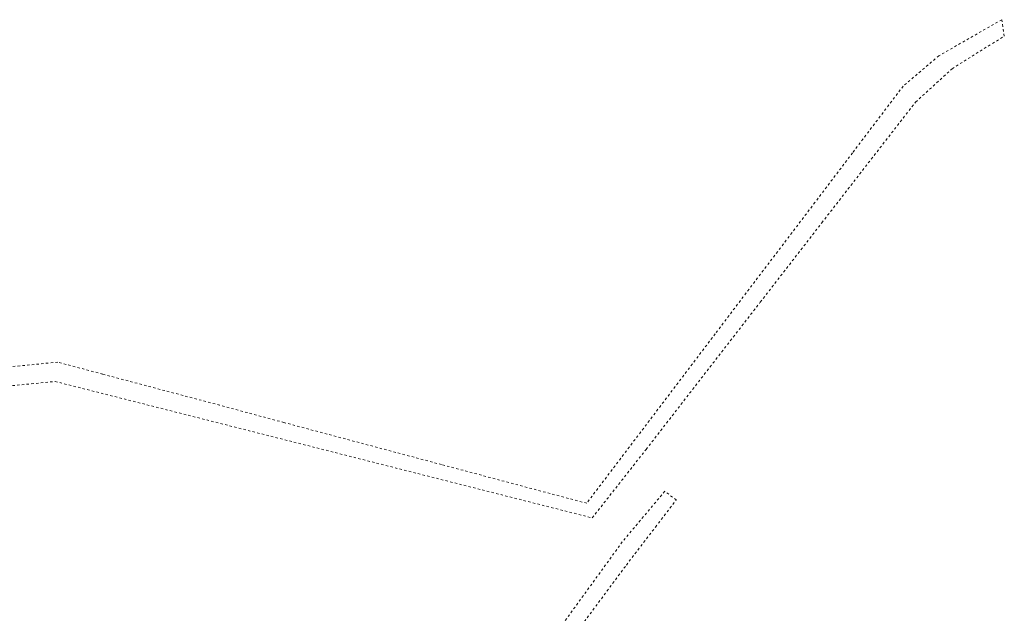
# Model space of a CAD drawing. Header units: metres. Extents: x 7527663 to 7537587, y 5492976 to 5503267.
# Tile 37 of 256: x 7533337 to 7533545, y 5498169 to 5498294. Entities that reach past the tile are written whole.
import ezdxf

# ---------------------------------------------------------------- set-up
doc = ezdxf.new("R2010")
doc.units = ezdxf.units.M
doc.linetypes.add('egug-500', pattern=[1, 0.5, -0.5])

msp = doc.modelspace()

# ---------------------------------------------------------------- linework, layer by layer
at = {"layer": '218-kontur użytku gruntowego', "color": 7, "linetype": 'egug-500', "lineweight": 18, "flags": 128}
for points in [[(7533544.57, 5498294.38), (7533531.3, 5498286.76)], [(7533545.11, 5498290.93), (7533544.57, 5498294.38)], [(7533534.11, 5498284.04), (7533545.11, 5498290.93)], [(7533531.3, 5498286.76), (7533523.77, 5498280.36)], [(7533526.39, 5498277), (7533534.11, 5498284.04)], [(7533523.77, 5498280.36), (7533513.07, 5498266.26)], [(7533506.61, 5498251.51), (7533526.39, 5498277)], [(7533513.07, 5498266.26), (7533505.16, 5498255.82)], [(7533505.16, 5498255.82), (7533492.46, 5498239.09)], [(7533493.63, 5498234.77), (7533506.61, 5498251.51)], [(7533492.46, 5498239.09), (7533484.13, 5498228.09)], [(7533469.53, 5498203.69), (7533493.63, 5498234.77)], [(7533484.13, 5498228.09), (7533469.02, 5498208.18)], [(7533345.39, 5498222.1), (7533311.29, 5498218.77)], [(7533354.86, 5498219.57), (7533345.39, 5498222.1)], [(7533229.34, 5498206.74), (7533344.83, 5498218.02)], [(7533344.83, 5498218.02), (7533458.17, 5498189.24)], [(7533379.55, 5498213.02), (7533354.86, 5498219.57)], [(7533393.12, 5498209.36), (7533379.55, 5498213.02)], [(7533426.36, 5498200.49), (7533393.12, 5498209.36)], [(7533469.02, 5498208.18), (7533456.99, 5498192.32)], [(7533458.17, 5498189.24), (7533469.53, 5498203.69)], [(7533456.99, 5498192.32), (7533426.36, 5498200.49)], [(7533473.48, 5498194.86), (7533464.51, 5498184.18)], [(7533475.89, 5498193.01), (7533473.48, 5498194.86)], [(7533471.52, 5498187.31), (7533475.89, 5498193.01)], [(7533465.36, 5498179.28), (7533471.52, 5498187.31)], [(7533464.51, 5498184.18), (7533439.96, 5498150.29)], [(7533438.03, 5498142.47), (7533465.36, 5498179.28)]]:
    msp.add_lwpolyline(points, dxfattribs=at)

doc.saveas('drawing.dxf')
